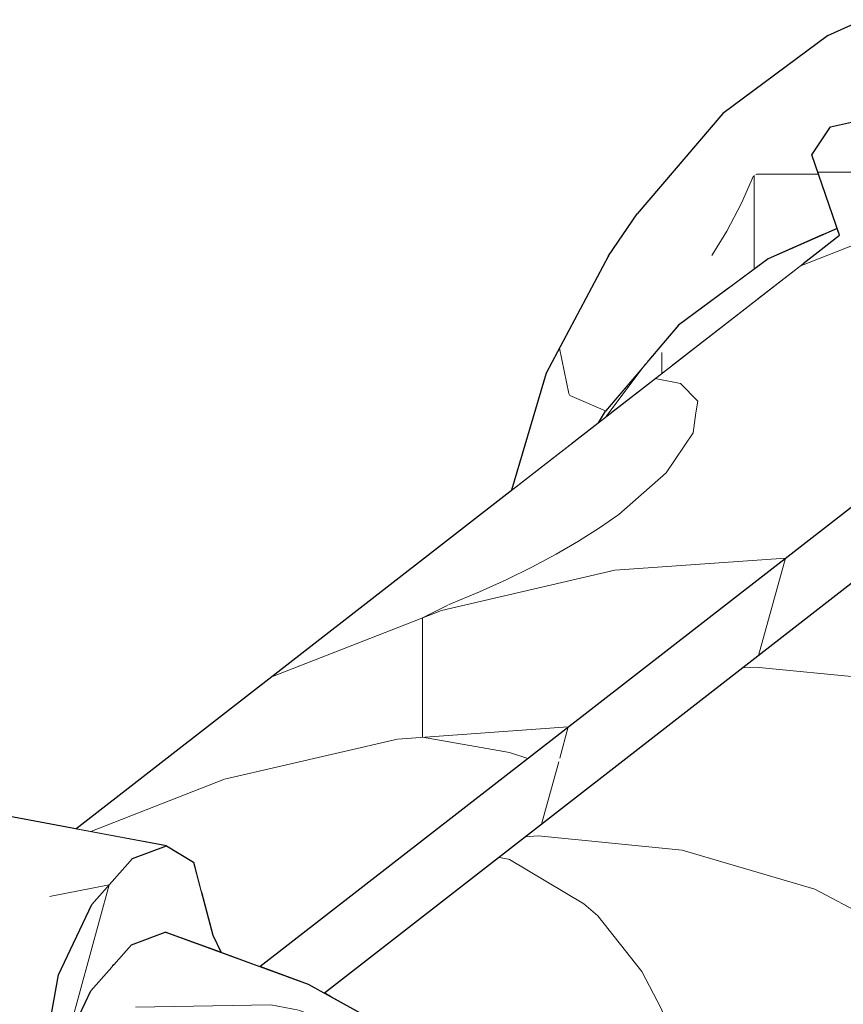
# Model space of a CAD drawing. Header units: millimetres. Extents: x -36478 to 31050, y -14815 to 11827.
# Tile 97 of 256: x -18289 to -18170, y 7904 to 8046. Entities that reach past the tile are written whole.
import ezdxf

# ---------------------------------------------------------------- set-up
doc = ezdxf.new("R2010")
doc.units = ezdxf.units.MM
doc.header["$MEASUREMENT"] = 0
doc.linetypes.add('Wipeout_Contour', pattern=[1000, 0, -1000])
doc.layers.add('Nové_Konstrukce - krov', color=7, linetype='Continuous')
doc.layers.add('Nové_Výplně - Povrchové', color=7, linetype='Continuous')

# ---------------------------------------------------------------- blocks, each defined once
blk = doc.blocks.new('výplň_2452_1', base_point=(0, 0))
at = {"color": 254, "linetype": 'Wipeout_Contour', "lineweight": 0, "ltscale": 79551.498852}
blk.add_wipeout([(-18217.98, 7978.2), (-18213.6, 7981.61), (-18211.85, 7987.55), (-18213.02, 7995.07)], dxfattribs=at).dxf.layer = 'Nové_Výplně - Povrchové'
blk = doc.blocks.new('výplň_2453_1', base_point=(0, 0))
at = {"color": 254, "linetype": 'Wipeout_Contour', "lineweight": 0, "ltscale": 59655.2576}
blk.add_wipeout([(-18213.6, 7981.61), (-18209.33, 7984.92), (-18211.85, 7987.55)], dxfattribs=at).dxf.layer = 'Nové_Výplně - Povrchové'
blk = doc.blocks.new('*X4909')
at = {"layer": 'Nové_Výplně - Povrchové', "color": 21, "linetype": 'Continuous', "lineweight": 20, "true_color": 0xffaaaa}
blk.add_line((-18204.43, 7989.65), (-18209.57, 7991.83), dxfattribs=at)
blk = doc.blocks.new('výplň_2454_1', base_point=(0, 0))
at = {"color": 254, "linetype": 'Wipeout_Contour', "lineweight": 0, "ltscale": 119293.467296}
blk.add_wipeout([(-18203.33, 8003.57), (-18211.85, 7987.55), (-18209.33, 7984.92), (-18205.48, 7987.92), (-18204.46, 7989.6), (-18198.38, 7996.74)], dxfattribs=at).dxf.layer = 'Nové_Výplně - Povrchové'
at = {"layer": 'Nové_Výplně - Povrchové', "color": 21, "linetype": 'Continuous', "lineweight": 20, "true_color": 0xffaaaa}
blk.add_blockref('*X4909', (0, 0), dxfattribs=at)
blk = doc.blocks.new('*X4911')
at = {"layer": 'Nové_Výplně - Povrchové', "color": 21, "linetype": 'Continuous', "lineweight": 20, "true_color": 0xffaaaa}
for p, q in [((-18209.73, 7992.12), (-18211.1, 7998.68)), ((-18209.57, 7991.83), (-18209.73, 7992.12))]:
    blk.add_line(p, q, dxfattribs=at)
blk = doc.blocks.new('výplň_2455_1', base_point=(0, 0))
at = {"color": 254, "linetype": 'Wipeout_Contour', "lineweight": 0, "ltscale": 79551.368294}
blk.add_wipeout([(-18213.02, 7995.07), (-18211.85, 7987.55), (-18203.33, 8003.57), (-18204.02, 8011.98)], dxfattribs=at).dxf.layer = 'Nové_Výplně - Povrchové'
at = {"layer": 'Nové_Výplně - Povrchové', "color": 21, "linetype": 'Continuous', "lineweight": 20, "true_color": 0xffaaaa}
blk.add_blockref('*X4911', (0, 0), dxfattribs=at)
blk = doc.blocks.new('výplň_2456_1', base_point=(0, 0))
at = {"color": 254, "linetype": 'Wipeout_Contour', "lineweight": 0, "ltscale": 99390.159005}
blk.add_wipeout([(-18203.33, 8003.57), (-18198.38, 7996.74), (-18193.93, 8001.95), (-18186.64, 8007.37), (-18191.86, 8017.01)], dxfattribs=at).dxf.layer = 'Nové_Výplně - Povrchové'
blk = doc.blocks.new('výplň_2457_1', base_point=(0, 0))
at = {"color": 254, "linetype": 'Wipeout_Contour', "lineweight": 0, "ltscale": 79543.08138}
blk.add_wipeout([(-18199.88, 8018.03), (-18204.02, 8011.98), (-18191.91, 8026.17), (-18187.57, 8032.46)], dxfattribs=at).dxf.layer = 'Nové_Výplně - Povrchové'
blk = doc.blocks.new('výplň_2458_1', base_point=(0, 0))
at = {"color": 254, "linetype": 'Wipeout_Contour', "lineweight": 0, "ltscale": 79513.896102}
blk.add_wipeout([(-18172.48, 8043.68), (-18187.57, 8032.46), (-18191.91, 8026.17), (-18177.07, 8037.2)], dxfattribs=at).dxf.layer = 'Nové_Výplně - Povrchové'
blk = doc.blocks.new('výplň_2459_1', base_point=(0, 0))
at = {"color": 254, "linetype": 'Wipeout_Contour', "lineweight": 0, "ltscale": 79538.137616}
blk.add_wipeout([(-18204.02, 8011.98), (-18203.33, 8003.57), (-18191.86, 8017.01), (-18191.91, 8026.17)], dxfattribs=at).dxf.layer = 'Nové_Výplně - Povrchové'
blk = doc.blocks.new('*X4921')
at = {"layer": 'Nové_Výplně - Povrchové', "color": 21, "linetype": 'Continuous', "lineweight": 20, "true_color": 0xffaaaa}
for p, q in [((-18183.11, 8023.51), (-18184.84, 8019.55)), ((-18183.02, 8023.58), (-18183.02, 8010.06)), ((-18182.83, 8023.72), (-18176.36, 8023.72)), ((-18184.84, 8019.55), (-18186.97, 8015.52)), ((-18186.97, 8015.52), (-18189.15, 8012.01))]:
    blk.add_line(p, q, dxfattribs=at)
blk = doc.blocks.new('výplň_2460_1', base_point=(0, 0))
at = {"color": 254, "linetype": 'Wipeout_Contour', "lineweight": 0, "ltscale": 99352.693763}
blk.add_wipeout([(-18177.8, 8027.46), (-18191.86, 8017.01), (-18186.64, 8007.37), (-18181.02, 8011.55), (-18173.02, 8015.07)], dxfattribs=at).dxf.layer = 'Nové_Výplně - Povrchové'
at = {"layer": 'Nové_Výplně - Povrchové', "color": 21, "linetype": 'Continuous', "lineweight": 20, "true_color": 0xffaaaa}
blk.add_blockref('*X4921', (0, 0), dxfattribs=at)
blk = doc.blocks.new('výplň_2461_1', base_point=(0, 0))
at = {"color": 254, "linetype": 'Wipeout_Contour', "lineweight": 0, "ltscale": 79509.847077}
blk.add_wipeout([(-18191.91, 8026.17), (-18191.86, 8017.01), (-18177.8, 8027.46), (-18177.07, 8037.2)], dxfattribs=at).dxf.layer = 'Nové_Výplně - Povrchové'
blk = doc.blocks.new('výplň_2462_1', base_point=(0, 0))
at = {"color": 254, "linetype": 'Wipeout_Contour', "lineweight": 0, "ltscale": 158935.674}
blk.add_wipeout([(-18177.8, 8027.46), (-18172.58, 8029.76), (-18172.04, 8030.56), (-18169.4, 8031.16), (-18164.15, 8033.47), (-18164.22, 8033.61), (-18166.25, 8041.97), (-18177.07, 8037.2)], dxfattribs=at).dxf.layer = 'Nové_Výplně - Povrchové'
blk = doc.blocks.new('*X4927')
at = {"layer": 'Nové_Výplně - Povrchové', "color": 21, "linetype": 'Continuous', "lineweight": 20, "true_color": 0xffaaaa}
blk.add_line((-18176.36, 8023.72), (-18173.78, 8023.72), dxfattribs=at)
blk = doc.blocks.new('výplň_2463_1', base_point=(0, 0))
at = {"color": 254, "linetype": 'Wipeout_Contour', "lineweight": 0, "ltscale": 99330.291711}
blk.add_wipeout([(-18172.58, 8029.76), (-18177.8, 8027.46), (-18173.02, 8015.07), (-18171.09, 8015.92), (-18174.75, 8026.53)], dxfattribs=at).dxf.layer = 'Nové_Výplně - Povrchové'
at = {"layer": 'Nové_Výplně - Povrchové', "color": 21, "linetype": 'Continuous', "lineweight": 20, "true_color": 0xffaaaa}
blk.add_blockref('*X4927', (0, 0), dxfattribs=at)
blk = doc.blocks.new('výplň_2466_1', base_point=(0, 0))
at = {"color": 254, "linetype": 'Wipeout_Contour', "lineweight": 0, "ltscale": 79484.118823}
blk.add_wipeout([(-18177.07, 8037.2), (-18166.25, 8041.97), (-18167.23, 8046), (-18172.48, 8043.68)], dxfattribs=at).dxf.layer = 'Nové_Výplně - Povrchové'
blk = doc.blocks.new('*X5997')
at = {"layer": 'Nové_Výplně - Povrchové', "color": 21, "linetype": 'Continuous', "lineweight": 20, "true_color": 0xffaaaa}
blk.add_line((-18198.76, 7996.29), (-18204.4, 7988.76), dxfattribs=at)
blk = doc.blocks.new('výplň_2998_1', base_point=(0, 0))
at = {"color": 254, "linetype": 'Wipeout_Contour', "lineweight": 0, "ltscale": 99392.956969}
blk.add_wipeout([(-18205.48, 7987.92), (-18204.01, 7989.06), (-18196.28, 7998.13), (-18193.93, 8001.95), (-18204.46, 7989.6)], dxfattribs=at).dxf.layer = 'Nové_Výplně - Povrchové'
at = {"layer": 'Nové_Výplně - Povrchové', "color": 21, "linetype": 'Continuous', "lineweight": 20, "true_color": 0xffaaaa}
blk.add_blockref('*X5997', (0, 0), dxfattribs=at)
blk = doc.blocks.new('*X5999')
at = {"layer": 'Nové_Výplně - Povrchové', "color": 21, "linetype": 'Continuous', "lineweight": 20, "true_color": 0xffaaaa}
blk.add_line((-18196.36, 7998.03), (-18196.36, 7995.01), dxfattribs=at)
blk = doc.blocks.new('výplň_2999_1', base_point=(0, 0))
at = {"color": 254, "linetype": 'Wipeout_Contour', "lineweight": 0, "ltscale": 59631.271818}
blk.add_wipeout([(-18196.28, 7998.13), (-18204.01, 7989.06), (-18194.92, 7996.14)], dxfattribs=at).dxf.layer = 'Nové_Výplně - Povrchové'
at = {"layer": 'Nové_Výplně - Povrchové', "color": 21, "linetype": 'Continuous', "lineweight": 20, "true_color": 0xffaaaa}
blk.add_blockref('*X5999', (0, 0), dxfattribs=at)
blk = doc.blocks.new('výplň_3000_1', base_point=(0, 0))
at = {"color": 254, "linetype": 'Wipeout_Contour', "lineweight": 0, "ltscale": 79488.904654}
blk.add_wipeout([(-18181.02, 8011.55), (-18193.93, 8001.95), (-18196.28, 7998.13), (-18183.54, 8007.6)], dxfattribs=at).dxf.layer = 'Nové_Výplně - Povrchové'
blk = doc.blocks.new('výplň_3001_1', base_point=(0, 0))
at = {"color": 254, "linetype": 'Wipeout_Contour', "lineweight": 0, "ltscale": 79486.598307}
blk.add_wipeout([(-18183.54, 8007.6), (-18196.28, 7998.13), (-18194.92, 7996.14), (-18182.59, 8005.72)], dxfattribs=at).dxf.layer = 'Nové_Výplně - Povrchové'
blk = doc.blocks.new('výplň_3002_1', base_point=(0, 0))
at = {"color": 254, "linetype": 'Wipeout_Contour', "lineweight": 0, "ltscale": 119182.121698}
blk.add_wipeout([(-18181.02, 8011.55), (-18183.54, 8007.6), (-18175.79, 8011.01), (-18173.38, 8012.89), (-18170.75, 8014.94), (-18171.09, 8015.92)], dxfattribs=at).dxf.layer = 'Nové_Výplně - Povrchové'
blk = doc.blocks.new('výplň_3003_1', base_point=(0, 0))
at = {"color": 254, "linetype": 'Wipeout_Contour', "lineweight": 0, "ltscale": 59598.163004}
blk.add_wipeout([(-18175.79, 8011.01), (-18183.54, 8007.6), (-18182.59, 8005.72)], dxfattribs=at).dxf.layer = 'Nové_Výplně - Povrchové'
blk = doc.blocks.new('*X6009')
at = {"layer": 'Nové_Výplně - Povrchové', "linetype": 'Continuous', "lineweight": 20, "true_color": 0xffaaaa}
blk.add_hatch(color=21, dxfattribs=at).paths.add_polyline_path([(-18168.17, 8031.44), (-18172.04, 8030.56), (-18153.68, 8034.28), (-18150.05, 8035.12)])
blk = doc.blocks.new('výplň_3004_1', base_point=(0, 0))
at = {"color": 254, "linetype": 'Wipeout_Contour', "lineweight": 0, "ltscale": 79432.80761}
blk.add_wipeout([(-18168.17, 8031.44), (-18172.04, 8030.56), (-18153.68, 8034.28), (-18150.05, 8035.12)], dxfattribs=at).dxf.layer = 'Nové_Výplně - Povrchové'
at = {"layer": 'Nové_Výplně - Povrchové', "color": 21, "linetype": 'Continuous', "lineweight": 20, "true_color": 0xffaaaa}
blk.add_blockref('*X6009', (0, 0), dxfattribs=at)
blk = doc.blocks.new('*X6029')
at = {"layer": 'Nové_Výplně - Povrchové', "color": 21, "linetype": 'Continuous', "lineweight": 20, "true_color": 0xffaaaa}
for p, q in [((-18148.33, 7895.67), (-18148.33, 7872.27)), ((-18162.03, 7885.01), (-18148.33, 7885.01)), ((-18143.53, 7876), (-18148.33, 7885.01))]:
    blk.add_line(p, q, dxfattribs=at)
blk = doc.blocks.new('výplň_3014_1', base_point=(0, 0))
at = {"color": 254, "linetype": 'Wipeout_Contour', "lineweight": 0, "ltscale": 79081.275797}
blk.add_wipeout([(-18062.84, 7962.16), (-18190.09, 7863.19), (-18178.94, 7848.46), (-18051.69, 7947.43)], dxfattribs=at).dxf.layer = 'Nové_Výplně - Povrchové'
at = {"layer": 'Nové_Výplně - Povrchové', "color": 21, "linetype": 'Continuous', "lineweight": 20, "true_color": 0xffaaaa}
blk.add_blockref('*X6029', (0, 0), dxfattribs=at)
blk = doc.blocks.new('*X6031')
at = {"layer": 'Nové_Výplně - Povrchové', "color": 21, "linetype": 'Continuous', "lineweight": 20, "true_color": 0xffaaaa}
for p, q in [((-18100.94, 7909.12), (-18093.4, 7892.01)), ((-18132.63, 7872.48), (-18132.33, 7884.71)), ((-18132.22, 7884.79), (-18124.68, 7867.67)), ((-18111.32, 7885.01), (-18131.94, 7885.01)), ((-18102.39, 7885.01), (-18111.32, 7885.01)), ((-18136.05, 7861.76), (-18132.63, 7872.48)), ((-18141.5, 7854.59), (-18136.05, 7861.76)), ((-18151.37, 7847.84), (-18145.48, 7851.5)), ((-18162.49, 7845.34), (-18151.37, 7847.84)), ((-18177.63, 7846.74), (-18175.2, 7846.05)), ((-18175.2, 7846.05), (-18162.49, 7845.34))]:
    blk.add_line(p, q, dxfattribs=at)
blk = doc.blocks.new('výplň_3015_1', base_point=(0, 0))
at = {"color": 254, "linetype": 'Wipeout_Contour', "lineweight": 0, "ltscale": 98817.508571}
blk.add_wipeout([(-18178.94, 7848.46), (-18177.33, 7846.34), (-18169.65, 7832.7), (-18042.69, 7931.45), (-18051.69, 7947.43)], dxfattribs=at).dxf.layer = 'Nové_Výplně - Povrchové'
at = {"layer": 'Nové_Výplně - Povrchové', "color": 21, "linetype": 'Continuous', "lineweight": 20, "true_color": 0xffaaaa}
blk.add_blockref('*X6031', (0, 0), dxfattribs=at)
blk = doc.blocks.new('*X6035')
at = {"layer": 'Nové_Výplně - Povrchové', "color": 21, "linetype": 'Continuous', "lineweight": 20, "true_color": 0xffaaaa}
for p, q in [((-18162.12, 7950.65), (-18146.34, 7946.01)), ((-18145.84, 7945.86), (-18143.03, 7945.03)), ((-18193.41, 7926.31), (-18174.31, 7920.7)), ((-18199.2, 7908.85), (-18205.58, 7916.85)), ((-18196.43, 7903.5), (-18199.2, 7908.85))]:
    blk.add_line(p, q, dxfattribs=at)
blk = doc.blocks.new('výplň_3017_1', base_point=(0, 0))
at = {"color": 254, "linetype": 'Wipeout_Contour', "lineweight": 0, "ltscale": 119009.286454}
blk.add_wipeout([(-18230.31, 7897.61), (-18227.23, 7895.91), (-18225.15, 7894.37), (-18216.56, 7887.84), (-18090.2, 7986.12), (-18105.58, 7994.62)], dxfattribs=at).dxf.layer = 'Nové_Výplně - Povrchové'
at = {"layer": 'Nové_Výplně - Povrchové', "color": 21, "linetype": 'Continuous', "lineweight": 20, "true_color": 0xffaaaa}
blk.add_blockref('*X6035', (0, 0), dxfattribs=at)
blk = doc.blocks.new('*X6037')
at = {"layer": 'Nové_Výplně - Povrchové', "color": 21, "linetype": 'Continuous', "lineweight": 20, "true_color": 0xffaaaa}
for p, q in [((-18148.33, 7918.79), (-18148.33, 7895.67)), ((-18191.75, 7885.01), (-18172.34, 7885.01)), ((-18172.34, 7885.01), (-18162.03, 7885.01)), ((-18196.36, 7881.43), (-18196.36, 7869.83)), ((-18198.93, 7879.43), (-18200.31, 7876.81)), ((-18200.31, 7876.81), (-18201.46, 7874.95))]:
    blk.add_line(p, q, dxfattribs=at)
blk = doc.blocks.new('výplň_3018_1', base_point=(0, 0))
at = {"color": 254, "linetype": 'Wipeout_Contour', "lineweight": 0, "ltscale": 98965.46703}
blk.add_wipeout([(-18202.87, 7876.37), (-18191.18, 7864.62), (-18190.09, 7863.19), (-18062.84, 7962.16), (-18075.81, 7975.19)], dxfattribs=at).dxf.layer = 'Nové_Výplně - Povrchové'
at = {"layer": 'Nové_Výplně - Povrchové', "color": 21, "linetype": 'Continuous', "lineweight": 20, "true_color": 0xffaaaa}
blk.add_blockref('*X6037', (0, 0), dxfattribs=at)
blk = doc.blocks.new('*X6039')
at = {"layer": 'Nové_Výplně - Povrchové', "color": 21, "linetype": 'Continuous', "lineweight": 20, "true_color": 0xffaaaa}
for p, q in [((-18143.03, 7945.03), (-18126.14, 7936.05)), ((-18174.31, 7920.7), (-18157.42, 7911.71)), ((-18193.64, 7896.42), (-18196.43, 7903.5)), ((-18191.52, 7885.19), (-18193.64, 7896.42))]:
    blk.add_line(p, q, dxfattribs=at)
blk = doc.blocks.new('výplň_3019_1', base_point=(0, 0))
at = {"color": 254, "linetype": 'Wipeout_Contour', "lineweight": 0, "ltscale": 99055.448963}
blk.add_wipeout([(-18216.56, 7887.84), (-18207.28, 7880.8), (-18202.87, 7876.37), (-18075.81, 7975.19), (-18090.2, 7986.12)], dxfattribs=at).dxf.layer = 'Nové_Výplně - Povrchové'
at = {"layer": 'Nové_Výplně - Povrchové', "color": 21, "linetype": 'Continuous', "lineweight": 20, "true_color": 0xffaaaa}
blk.add_blockref('*X6039', (0, 0), dxfattribs=at)
blk = doc.blocks.new('*X6041')
at = {"layer": 'Nové_Výplně - Povrchové', "color": 21, "linetype": 'Continuous', "lineweight": 20, "true_color": 0xffaaaa}
for p, q in [((-18275.93, 7921.33), (-18282.28, 7898.26)), ((-18284.28, 7891.02), (-18285.78, 7885.56))]:
    blk.add_line(p, q, dxfattribs=at)
blk = doc.blocks.new('výplň_3020_1', base_point=(0, 0))
at = {"color": 254, "linetype": 'Wipeout_Contour', "lineweight": 0, "ltscale": 338517.722259}
blk.add_wipeout([(-18285.67, 7894.9), (-18285.79, 7884.97), (-18285.3, 7885.36), (-18283.4, 7895.9), (-18278.6, 7906.04), (-18275.57, 7909.45), (-18275.49, 7909.65), (-18275.28, 7909.78), (-18272.72, 7912.65), (-18267.86, 7914.52), (-18259.79, 7911.57), (-18261.03, 7914.07), (-18263.82, 7924.6), (-18267.71, 7926.96), (-18272.57, 7925.1), (-18278.45, 7918.49), (-18283.24, 7908.35)], dxfattribs=at).dxf.layer = 'Nové_Výplně - Povrchové'
at = {"layer": 'Nové_Výplně - Povrchové', "color": 21, "linetype": 'Continuous', "lineweight": 20, "true_color": 0xffaaaa}
blk.add_blockref('*X6041', (0, 0), dxfattribs=at)
blk = doc.blocks.new('*X6043')
at = {"layer": 'Nové_Výplně - Povrchové', "color": 21, "linetype": 'Continuous', "lineweight": 20, "true_color": 0xffaaaa}
for p, q in [((-18153.52, 7987.85), (-18149.22, 7985.05)), ((-18149.22, 7985.05), (-18143.66, 7984.49)), ((-18178.52, 7968.41), (-18182.39, 7954.37)), ((-18209.81, 7944.07), (-18211.05, 7939.55)), ((-18211.19, 7939.05), (-18213.67, 7930.04))]:
    blk.add_line(p, q, dxfattribs=at)
blk = doc.blocks.new('výplň_3021_1', base_point=(0, 0))
at = {"color": 254, "linetype": 'Wipeout_Contour', "lineweight": 0, "ltscale": 297379.601015}
blk.add_wipeout([(-18254.22, 7909.53), (-18247.21, 7906.96), (-18244.95, 7905.71), (-18118.7, 8003.91), (-18117.62, 8014.08), (-18114.22, 8018.11), (-18111.11, 8018.99), (-18107.52, 8017.68), (-18107.48, 8021.16), (-18106.96, 8024.07), (-18109.74, 8021.9), (-18110.95, 8031.44), (-18114.07, 8030.56), (-18117.46, 8026.53), (-18118.69, 8014.94)], dxfattribs=at).dxf.layer = 'Nové_Výplně - Povrchové'
at = {"layer": 'Nové_Výplně - Povrchové', "color": 21, "linetype": 'Continuous', "lineweight": 20, "true_color": 0xffaaaa}
blk.add_blockref('*X6043', (0, 0), dxfattribs=at)
blk = doc.blocks.new('*X6075')
at = {"layer": 'Nové_Výplně - Povrchové', "color": 21, "linetype": 'Continuous', "lineweight": 20, "true_color": 0xffaaaa}
for p, q in [((-18184.69, 7952.58), (-18182.84, 7952.71)), ((-18215.97, 7928.25), (-18214.13, 7928.38)), ((-18218.42, 7925.04), (-18219.79, 7925.28))]:
    blk.add_line(p, q, dxfattribs=at)
blk = doc.blocks.new('výplň_3037_1', base_point=(0, 0))
at = {"color": 254, "linetype": 'Wipeout_Contour', "lineweight": 0, "ltscale": 79386.401556}
blk.add_wipeout([(-18244.95, 7905.71), (-18243.97, 7905.17), (-18121.48, 8000.44), (-18122.83, 8000.69)], dxfattribs=at).dxf.layer = 'Nové_Výplně - Povrchové'
at = {"layer": 'Nové_Výplně - Povrchové', "color": 21, "linetype": 'Continuous', "lineweight": 20, "true_color": 0xffaaaa}
blk.add_blockref('*X6075', (0, 0), dxfattribs=at)
blk = doc.blocks.new('*X6077')
at = {"layer": 'Nové_Výplně - Povrchové', "color": 21, "linetype": 'Continuous', "lineweight": 20, "true_color": 0xffaaaa}
blk.add_line((-18163.66, 8028.78), (-18154.43, 8034.13), dxfattribs=at)
blk = doc.blocks.new('výplň_3038_1', base_point=(0, 0))
at = {"color": 254, "linetype": 'Wipeout_Contour', "lineweight": 0, "ltscale": 79440.828991}
blk.add_wipeout([(-18172.04, 8030.56), (-18174.75, 8026.53), (-18156.61, 8030.21), (-18153.68, 8034.28)], dxfattribs=at).dxf.layer = 'Nové_Výplně - Povrchové'
at = {"layer": 'Nové_Výplně - Povrchové', "color": 21, "linetype": 'Continuous', "lineweight": 20, "true_color": 0xffaaaa}
blk.add_blockref('*X6077', (0, 0), dxfattribs=at)
blk = doc.blocks.new('*X6087')
at = {"layer": 'Nové_Výplně - Povrchové', "color": 21, "linetype": 'Continuous', "lineweight": 20, "true_color": 0xffaaaa}
for p, q in [((-18173.88, 8024.01), (-18172.34, 8024.01)), ((-18172.34, 8024.01), (-18155.39, 8024.01))]:
    blk.add_line(p, q, dxfattribs=at)
blk = doc.blocks.new('výplň_3043_1', base_point=(0, 0))
at = {"color": 254, "linetype": 'Wipeout_Contour', "lineweight": 0, "ltscale": 79427.469329}
blk.add_wipeout([(-18170.75, 8014.94), (-18154.26, 8018.28), (-18156.61, 8030.21), (-18174.75, 8026.53)], dxfattribs=at).dxf.layer = 'Nové_Výplně - Povrchové'
at = {"layer": 'Nové_Výplně - Povrchové', "color": 21, "linetype": 'Continuous', "lineweight": 20, "true_color": 0xffaaaa}
blk.add_blockref('*X6087', (0, 0), dxfattribs=at)
blk = doc.blocks.new('*X6089')
at = {"layer": 'Nové_Výplně - Povrchové', "color": 21, "linetype": 'Continuous', "lineweight": 20, "true_color": 0xffaaaa}
blk.add_line((-18167.07, 8014.17), (-18159.09, 8017.3), dxfattribs=at)
blk = doc.blocks.new('výplň_3044_1', base_point=(0, 0))
at = {"color": 254, "linetype": 'Wipeout_Contour', "lineweight": 0, "ltscale": 79415.249414}
blk.add_wipeout([(-18154.26, 8018.28), (-18170.75, 8014.94), (-18173.38, 8012.89), (-18156.89, 8016.23)], dxfattribs=at).dxf.layer = 'Nové_Výplně - Povrchové'
at = {"layer": 'Nové_Výplně - Povrchové', "color": 21, "linetype": 'Continuous', "lineweight": 20, "true_color": 0xffaaaa}
blk.add_blockref('*X6089', (0, 0), dxfattribs=at)
blk = doc.blocks.new('*X6091')
at = {"layer": 'Nové_Výplně - Povrchové', "color": 21, "linetype": 'Continuous', "lineweight": 20, "true_color": 0xffaaaa}
for p, q in [((-18176.47, 8010.48), (-18167.07, 8014.17)), ((-18193.64, 7993.58), (-18197.28, 7994.29)), ((-18191.14, 7991.04), (-18193.64, 7993.58)), ((-18191.45, 7989.35), (-18191.14, 7991.04)), ((-18252.65, 7951.23), (-18228.07, 7960.87)), ((-18230.81, 7959.8), (-18226.97, 7961.72)), ((-18230.81, 7959.8), (-18230.81, 7958.74)), ((-18278.61, 7928.99), (-18259.35, 7936.54))]:
    blk.add_line(p, q, dxfattribs=at)
blk = doc.blocks.new('výplň_3045_1', base_point=(0, 0))
at = {"color": 254, "linetype": 'Wipeout_Contour', "lineweight": 0, "ltscale": 79552.15772}
blk.add_wipeout([(-18173.38, 8012.89), (-18280.74, 7929.38), (-18270.9, 7927.56), (-18156.89, 8016.23)], dxfattribs=at).dxf.layer = 'Nové_Výplně - Povrchové'
at = {"layer": 'Nové_Výplně - Povrchové', "color": 21, "linetype": 'Continuous', "lineweight": 20, "true_color": 0xffaaaa}
blk.add_blockref('*X6091', (0, 0), dxfattribs=at)
blk = doc.blocks.new('*X6093')
at = {"layer": 'Nové_Výplně - Povrchové', "color": 21, "linetype": 'Continuous', "lineweight": 20, "true_color": 0xffaaaa}
for p, q in [((-18191.84, 7986.44), (-18191.45, 7989.35)), ((-18195.71, 7980.69), (-18191.84, 7986.44)), ((-18202.54, 7974.68), (-18195.71, 7980.69)), ((-18205.31, 7972.75), (-18202.54, 7974.68)), ((-18208.32, 7970.84), (-18205.31, 7972.75)), ((-18211.58, 7968.95), (-18208.32, 7970.84)), ((-18215.06, 7967.1), (-18211.58, 7968.95)), ((-18228.07, 7960.87), (-18203.1, 7966.66)), ((-18218.74, 7965.29), (-18215.06, 7967.1)), ((-18222.6, 7963.54), (-18218.74, 7965.29)), ((-18226.63, 7961.85), (-18222.6, 7963.54)), ((-18226.97, 7961.72), (-18226.63, 7961.85)), ((-18230.81, 7958.74), (-18230.81, 7951.7)), ((-18230.81, 7951.7), (-18230.81, 7945.11)), ((-18259.35, 7936.54), (-18234.39, 7942.32))]:
    blk.add_line(p, q, dxfattribs=at)
blk = doc.blocks.new('výplň_3046_1', base_point=(0, 0))
at = {"color": 254, "linetype": 'Wipeout_Contour', "lineweight": 0, "ltscale": 119323.446574}
blk.add_wipeout([(-18270.9, 7927.56), (-18267.71, 7926.96), (-18263.82, 7924.6), (-18262.68, 7920.32), (-18139.36, 8016.23), (-18156.89, 8016.23)], dxfattribs=at).dxf.layer = 'Nové_Výplně - Povrchové'
at = {"layer": 'Nové_Výplně - Povrchové', "color": 21, "linetype": 'Continuous', "lineweight": 20, "true_color": 0xffaaaa}
blk.add_blockref('*X6093', (0, 0), dxfattribs=at)
blk = doc.blocks.new('*X6095')
at = {"layer": 'Nové_Výplně - Povrchové', "color": 21, "linetype": 'Continuous', "lineweight": 20, "true_color": 0xffaaaa}
for p, q in [((-18203.1, 7966.66), (-18178.52, 7968.41)), ((-18230.81, 7945.11), (-18230.81, 7942.58)), ((-18234.39, 7942.32), (-18209.81, 7944.07)), ((-18218.28, 7940.4), (-18230.81, 7942.58)), ((-18215.64, 7939.53), (-18218.28, 7940.4))]:
    blk.add_line(p, q, dxfattribs=at)
blk = doc.blocks.new('výplň_3047_1', base_point=(0, 0))
at = {"color": 254, "linetype": 'Wipeout_Contour', "lineweight": 0, "ltscale": 119246.893376}
blk.add_wipeout([(-18262.68, 7920.32), (-18261.03, 7914.07), (-18259.79, 7911.57), (-18254.22, 7909.53), (-18121.32, 8012.89), (-18139.36, 8016.23)], dxfattribs=at).dxf.layer = 'Nové_Výplně - Povrchové'
at = {"layer": 'Nové_Výplně - Povrchové', "color": 21, "linetype": 'Continuous', "lineweight": 20, "true_color": 0xffaaaa}
blk.add_blockref('*X6095', (0, 0), dxfattribs=at)
blk = doc.blocks.new('*X6099')
at = {"layer": 'Nové_Výplně - Povrchové', "color": 21, "linetype": 'Continuous', "lineweight": 20, "true_color": 0xffaaaa}
for p, q in [((-18182.84, 7952.71), (-18162.12, 7950.65)), ((-18214.13, 7928.38), (-18193.41, 7926.31)), ((-18218.28, 7924.98), (-18218.42, 7925.04)), ((-18207.56, 7918.59), (-18218.28, 7924.98)), ((-18205.58, 7916.85), (-18207.56, 7918.59))]:
    blk.add_line(p, q, dxfattribs=at)
blk = doc.blocks.new('výplň_3049_1', base_point=(0, 0))
at = {"color": 254, "linetype": 'Wipeout_Contour', "lineweight": 0, "ltscale": 79351.512442}
blk.add_wipeout([(-18243.97, 7905.17), (-18230.31, 7897.61), (-18105.58, 7994.62), (-18121.48, 8000.44)], dxfattribs=at).dxf.layer = 'Nové_Výplně - Povrchové'
at = {"layer": 'Nové_Výplně - Povrchové', "color": 21, "linetype": 'Continuous', "lineweight": 20, "true_color": 0xffaaaa}
blk.add_blockref('*X6099', (0, 0), dxfattribs=at)
blk = doc.blocks.new('výplň_3084_1', base_point=(0, 0))
at = {"color": 254, "linetype": 'Wipeout_Contour', "lineweight": 0, "ltscale": 79716.006299}
blk.add_wipeout([(-18305.38, 7898.56), (-18285.67, 7894.9), (-18283.24, 7908.35), (-18304.93, 7912.37)], dxfattribs=at).dxf.layer = 'Nové_Výplně - Povrchové'
blk = doc.blocks.new('výplň_3085_1', base_point=(0, 0))
at = {"color": 254, "linetype": 'Wipeout_Contour', "lineweight": 0, "ltscale": 59740.842413}
blk.add_wipeout([(-18275.57, 7909.45), (-18275.28, 7909.78), (-18275.49, 7909.65)], dxfattribs=at).dxf.layer = 'Nové_Výplně - Povrchové'
blk = doc.blocks.new('výplň_3088_1', base_point=(0, 0))
at = {"color": 254, "linetype": 'Wipeout_Contour', "lineweight": 0, "ltscale": 79706.814587}
blk.add_wipeout([(-18290.51, 7931.19), (-18295.7, 7929.39), (-18272.57, 7925.1), (-18267.71, 7926.96)], dxfattribs=at).dxf.layer = 'Nové_Výplně - Povrchové'
blk = doc.blocks.new('*X6205')
at = {"layer": 'Nové_Výplně - Povrchové', "color": 21, "linetype": 'Continuous', "lineweight": 20, "true_color": 0xffaaaa}
blk.add_line((-18252.67, 7904.01), (-18248.62, 7903.25), dxfattribs=at)
blk = doc.blocks.new('výplň_3102_1', base_point=(0, 0))
at = {"color": 254, "linetype": 'Wipeout_Contour', "lineweight": 0, "ltscale": 79520.744877}
blk.add_wipeout([(-18238.01, 7887.46), (-18231.45, 7893.75), (-18251.74, 7904.97), (-18257.97, 7898.49)], dxfattribs=at).dxf.layer = 'Nové_Výplně - Povrchové'
at = {"layer": 'Nové_Výplně - Povrchové', "color": 21, "linetype": 'Continuous', "lineweight": 20, "true_color": 0xffaaaa}
blk.add_blockref('*X6205', (0, 0), dxfattribs=at)
blk = doc.blocks.new('*X6217')
at = {"layer": 'Nové_Výplně - Povrchové', "color": 21, "linetype": 'Continuous', "lineweight": 20, "true_color": 0xffaaaa}
for p, q in [((-18248.62, 7903.25), (-18228.38, 7895.32)), ((-18230.81, 7896.27), (-18227.73, 7895.65)), ((-18230.81, 7896.27), (-18230.81, 7894.08))]:
    blk.add_line(p, q, dxfattribs=at)
blk = doc.blocks.new('výplň_3108_1', base_point=(0, 0))
at = {"color": 254, "linetype": 'Wipeout_Contour', "lineweight": 0, "ltscale": 79507.727151}
blk.add_wipeout([(-18227.23, 7895.91), (-18247.21, 7906.96), (-18251.74, 7904.97), (-18231.45, 7893.75)], dxfattribs=at).dxf.layer = 'Nové_Výplně - Povrchové'
at = {"layer": 'Nové_Výplně - Povrchové', "color": 21, "linetype": 'Continuous', "lineweight": 20, "true_color": 0xffaaaa}
blk.add_blockref('*X6217', (0, 0), dxfattribs=at)
blk = doc.blocks.new('výplň_3109_1', base_point=(0, 0))
at = {"color": 254, "linetype": 'Wipeout_Contour', "lineweight": 0, "ltscale": 79597.790553}
blk.add_wipeout([(-18267.86, 7914.52), (-18272.72, 7912.65), (-18251.74, 7904.97), (-18247.21, 7906.96)], dxfattribs=at).dxf.layer = 'Nové_Výplně - Povrchové'
blk = doc.blocks.new('*X6221')
at = {"layer": 'Nové_Výplně - Povrchové', "color": 21, "linetype": 'Continuous', "lineweight": 20, "true_color": 0xffaaaa}
blk.add_line((-18272.16, 7903.69), (-18252.67, 7904.01), dxfattribs=at)
blk = doc.blocks.new('výplň_3110_1', base_point=(0, 0))
at = {"color": 254, "linetype": 'Wipeout_Contour', "lineweight": 0, "ltscale": 119437.575888}
blk.add_wipeout([(-18272.72, 7912.65), (-18275.28, 7909.78), (-18275.57, 7909.45), (-18278.6, 7906.04), (-18257.97, 7898.49), (-18251.74, 7904.97)], dxfattribs=at).dxf.layer = 'Nové_Výplně - Povrchové'
at = {"layer": 'Nové_Výplně - Povrchové', "color": 21, "linetype": 'Continuous', "lineweight": 20, "true_color": 0xffaaaa}
blk.add_blockref('*X6221', (0, 0), dxfattribs=at)
blk = doc.blocks.new('*X6223')
at = {"layer": 'Nové_Výplně - Povrchové', "color": 21, "linetype": 'Continuous', "lineweight": 20, "true_color": 0xffaaaa}
blk.add_line((-18284.56, 7919.62), (-18275.93, 7921.33), dxfattribs=at)
blk = doc.blocks.new('výplň_3111_1', base_point=(0, 0))
at = {"color": 254, "linetype": 'Wipeout_Contour', "lineweight": 0, "ltscale": 79719.742444}
blk.add_wipeout([(-18295.7, 7929.39), (-18301.23, 7922.71), (-18278.45, 7918.49), (-18272.57, 7925.1)], dxfattribs=at).dxf.layer = 'Nové_Výplně - Povrchové'
at = {"layer": 'Nové_Výplně - Povrchové', "color": 21, "linetype": 'Continuous', "lineweight": 20, "true_color": 0xffaaaa}
blk.add_blockref('*X6223', (0, 0), dxfattribs=at)
blk = doc.blocks.new('výplň_3112_1', base_point=(0, 0))
at = {"color": 254, "linetype": 'Wipeout_Contour', "lineweight": 0, "ltscale": 79724.565273}
blk.add_wipeout([(-18304.93, 7912.37), (-18283.24, 7908.35), (-18278.45, 7918.49), (-18301.23, 7922.71)], dxfattribs=at).dxf.layer = 'Nové_Výplně - Povrchové'
blk = doc.blocks.new('výplň_3113_1', base_point=(0, 0))
at = {"color": 254, "linetype": 'Wipeout_Contour', "lineweight": 0, "ltscale": 79618.559947}
blk.add_wipeout([(-18278.6, 7906.04), (-18283.4, 7895.9), (-18263.86, 7888.75), (-18257.97, 7898.49)], dxfattribs=at).dxf.layer = 'Nové_Výplně - Povrchové'

msp = doc.modelspace()

# ---------------------------------------------------------------- block references
at = {"layer": 'Nové_Výplně - Povrchové', "color": 21, "linetype": 'Continuous', "lineweight": 20, "true_color": 0xffaaaa}
for name in ['výplň_2452_1', 'výplň_3014_1', 'výplň_3020_1']:
    msp.add_blockref(name, (0, 0), dxfattribs=at)

# ---------------------------------------------------------------- next in the draw order: block references
for name in ['výplň_2453_1', 'výplň_3015_1', 'výplň_3084_1', 'výplň_3085_1']:
    msp.add_blockref(name, (0, 0), dxfattribs=at)

# ---------------------------------------------------------------- next in the draw order: block references
msp.add_blockref('výplň_2454_1', (0, 0), dxfattribs=at)

# ---------------------------------------------------------------- next in the draw order: block references
msp.add_blockref('výplň_2455_1', (0, 0), dxfattribs=at)

# ---------------------------------------------------------------- next in the draw order: block references
msp.add_blockref('výplň_2456_1', (0, 0), dxfattribs=at)

# ---------------------------------------------------------------- next in the draw order: block references
for name in ['výplň_2457_1', 'výplň_2998_1']:
    msp.add_blockref(name, (0, 0), dxfattribs=at)

# ---------------------------------------------------------------- next in the draw order: block references
for name in ['výplň_2458_1', 'výplň_2999_1']:
    msp.add_blockref(name, (0, 0), dxfattribs=at)

# ---------------------------------------------------------------- next in the draw order: block references
for name in ['výplň_2459_1', 'výplň_3017_1']:
    msp.add_blockref(name, (0, 0), dxfattribs=at)

# ---------------------------------------------------------------- next in the draw order: block references
for name in ['výplň_2460_1', 'výplň_3018_1']:
    msp.add_blockref(name, (0, 0), dxfattribs=at)

# ---------------------------------------------------------------- next in the draw order: block references
for name in ['výplň_2461_1', 'výplň_3000_1', 'výplň_3019_1']:
    msp.add_blockref(name, (0, 0), dxfattribs=at)

# ---------------------------------------------------------------- next in the draw order: block references
for name in ['výplň_2462_1', 'výplň_3001_1']:
    msp.add_blockref(name, (0, 0), dxfattribs=at)

# ---------------------------------------------------------------- next in the draw order: block references
for name in ['výplň_2466_1', 'výplň_3004_1', 'výplň_2463_1']:
    msp.add_blockref(name, (0, 0), dxfattribs=at)

# ---------------------------------------------------------------- next in the draw order: linework, layer by layer
at = {"layer": 'Nové_Konstrukce - krov', "color": 1, "linetype": 'Continuous', "lineweight": 25}
msp.add_line((-18167.23, 8046), (-18172.48, 8043.68), dxfattribs=at)

# ---------------------------------------------------------------- next in the draw order: block references
at = {"layer": 'Nové_Výplně - Povrchové', "color": 21, "linetype": 'Continuous', "lineweight": 20, "true_color": 0xffaaaa}
msp.add_blockref('výplň_3002_1', (0, 0), dxfattribs=at)

# ---------------------------------------------------------------- next in the draw order: block references
msp.add_blockref('výplň_3003_1', (0, 0), dxfattribs=at)

# ---------------------------------------------------------------- next in the draw order: block references
msp.add_blockref('výplň_3021_1', (0, 0), dxfattribs=at)

# ---------------------------------------------------------------- next in the draw order: linework, layer by layer
at = {"layer": 'Nové_Konstrukce - krov', "color": 1, "linetype": 'Continuous', "lineweight": 25}
msp.add_line((-18187.57, 8032.46), (-18199.88, 8018.03), dxfattribs=at)

# ---------------------------------------------------------------- next in the draw order: block references
at = {"layer": 'Nové_Výplně - Povrchové', "color": 21, "linetype": 'Continuous', "lineweight": 20, "true_color": 0xffaaaa}
for name in ['výplň_3038_1', 'výplň_3037_1']:
    msp.add_blockref(name, (0, 0), dxfattribs=at)

# ---------------------------------------------------------------- next in the draw order: linework, layer by layer
at = {"layer": 'Nové_Konstrukce - krov', "color": 1, "linetype": 'Continuous', "lineweight": 25}
msp.add_line((-18172.48, 8043.68), (-18187.57, 8032.46), dxfattribs=at)

# ---------------------------------------------------------------- next in the draw order: block references
at = {"layer": 'Nové_Výplně - Povrchové', "color": 21, "linetype": 'Continuous', "lineweight": 20, "true_color": 0xffaaaa}
msp.add_blockref('výplň_3043_1', (0, 0), dxfattribs=at)

# ---------------------------------------------------------------- next in the draw order: linework, layer by layer
at = {"layer": 'Nové_Konstrukce - krov', "color": 1, "linetype": 'Continuous', "lineweight": 25}
for p, q in [((-18172.04, 8030.56), (-18168.17, 8031.44)), ((-18174.75, 8026.53), (-18172.04, 8030.56))]:
    msp.add_line(p, q, dxfattribs=at)

# ---------------------------------------------------------------- next in the draw order: block references
at = {"layer": 'Nové_Výplně - Povrchové', "color": 21, "linetype": 'Continuous', "lineweight": 20, "true_color": 0xffaaaa}
msp.add_blockref('výplň_3044_1', (0, 0), dxfattribs=at)

# ---------------------------------------------------------------- next in the draw order: block references
msp.add_blockref('výplň_3045_1', (0, 0), dxfattribs=at)

# ---------------------------------------------------------------- next in the draw order: block references
msp.add_blockref('výplň_3046_1', (0, 0), dxfattribs=at)

# ---------------------------------------------------------------- next in the draw order: block references
for name in ['výplň_3047_1', 'výplň_3088_1']:
    msp.add_blockref(name, (0, 0), dxfattribs=at)

# ---------------------------------------------------------------- next in the draw order: linework, layer by layer
at = {"layer": 'Nové_Konstrukce - krov', "color": 1, "linetype": 'Continuous', "lineweight": 25}
for p, q in [((-18170.75, 8014.94), (-18174.75, 8026.53)), ((-18204.02, 8011.98), (-18199.88, 8018.03)), ((-18171.09, 8015.92), (-18181.02, 8011.55)), ((-18173.38, 8012.89), (-18170.75, 8014.94)), ((-18181.02, 8011.55), (-18193.93, 8001.95)), ((-18267.71, 7926.96), (-18263.82, 7924.6))]:
    msp.add_line(p, q, dxfattribs=at)

# ---------------------------------------------------------------- next in the draw order: block references
at = {"layer": 'Nové_Výplně - Povrchové', "color": 21, "linetype": 'Continuous', "lineweight": 20, "true_color": 0xffaaaa}
for name in ['výplň_3049_1', 'výplň_3111_1']:
    msp.add_blockref(name, (0, 0), dxfattribs=at)

# ---------------------------------------------------------------- next in the draw order: linework, layer by layer
at = {"layer": 'Nové_Konstrukce - krov', "color": 1, "linetype": 'Continuous', "lineweight": 25}
for p, q in [((-18280.74, 7929.38), (-18173.38, 8012.89)), ((-18204.02, 8011.98), (-18213.02, 7995.07)), ((-18193.93, 8001.95), (-18204.46, 7989.6)), ((-18213.02, 7995.07), (-18217.98, 7978.2)), ((-18205.48, 7987.92), (-18204.46, 7989.6)), ((-18267.71, 7926.96), (-18290.51, 7931.19)), ((-18272.57, 7925.1), (-18267.71, 7926.96))]:
    msp.add_line(p, q, dxfattribs=at)

# ---------------------------------------------------------------- next in the draw order: block references
at = {"layer": 'Nové_Výplně - Povrchové', "color": 21, "linetype": 'Continuous', "lineweight": 20, "true_color": 0xffaaaa}
msp.add_blockref('výplň_3102_1', (0, 0), dxfattribs=at)

# ---------------------------------------------------------------- next in the draw order: block references
msp.add_blockref('výplň_3108_1', (0, 0), dxfattribs=at)

# ---------------------------------------------------------------- next in the draw order: linework, layer by layer
at = {"layer": 'Nové_Konstrukce - krov', "color": 1, "linetype": 'Continuous', "lineweight": 25}
msp.add_line((-18118.7, 8003.91), (-18244.95, 7905.71), dxfattribs=at)

# ---------------------------------------------------------------- next in the draw order: block references
at = {"layer": 'Nové_Výplně - Povrchové', "color": 21, "linetype": 'Continuous', "lineweight": 20, "true_color": 0xffaaaa}
msp.add_blockref('výplň_3109_1', (0, 0), dxfattribs=at)

# ---------------------------------------------------------------- next in the draw order: linework, layer by layer
at = {"layer": 'Nové_Konstrukce - krov', "color": 1, "linetype": 'Continuous', "lineweight": 25}
for p, q in [((-18263.82, 7924.6), (-18261.03, 7914.07)), ((-18227.23, 7895.91), (-18247.21, 7906.96))]:
    msp.add_line(p, q, dxfattribs=at)

# ---------------------------------------------------------------- next in the draw order: block references
at = {"layer": 'Nové_Výplně - Povrchové', "color": 21, "linetype": 'Continuous', "lineweight": 20, "true_color": 0xffaaaa}
msp.add_blockref('výplň_3110_1', (0, 0), dxfattribs=at)

# ---------------------------------------------------------------- next in the draw order: linework, layer by layer
at = {"layer": 'Nové_Konstrukce - krov', "color": 1, "linetype": 'Continuous', "lineweight": 25}
for p, q in [((-18254.22, 7909.53), (-18121.32, 8012.89)), ((-18272.72, 7912.65), (-18267.86, 7914.52)), ((-18247.21, 7906.96), (-18267.86, 7914.52)), ((-18261.03, 7914.07), (-18259.79, 7911.57)), ((-18275.28, 7909.78), (-18272.72, 7912.65)), ((-18275.49, 7909.65), (-18275.57, 7909.45)), ((-18275.28, 7909.78), (-18275.49, 7909.65))]:
    msp.add_line(p, q, dxfattribs=at)

# ---------------------------------------------------------------- next in the draw order: block references
at = {"layer": 'Nové_Výplně - Povrchové', "color": 21, "linetype": 'Continuous', "lineweight": 20, "true_color": 0xffaaaa}
for name in ['výplň_3112_1', 'výplň_3113_1']:
    msp.add_blockref(name, (0, 0), dxfattribs=at)

# ---------------------------------------------------------------- next in the draw order: linework, layer by layer
at = {"layer": 'Nové_Konstrukce - krov', "color": 1, "linetype": 'Continuous', "lineweight": 25}
for p, q in [((-18278.45, 7918.49), (-18272.57, 7925.1)), ((-18283.24, 7908.35), (-18278.45, 7918.49)), ((-18278.6, 7906.04), (-18275.57, 7909.45)), ((-18285.67, 7894.9), (-18283.24, 7908.35)), ((-18283.4, 7895.9), (-18278.6, 7906.04))]:
    msp.add_line(p, q, dxfattribs=at)

doc.saveas('drawing.dxf')
